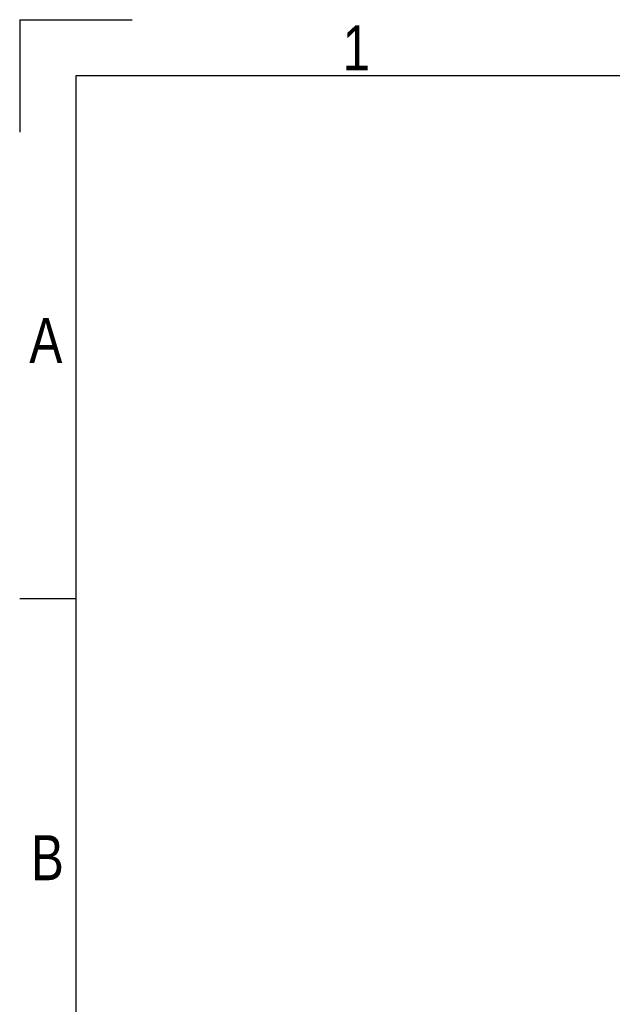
# Model space of a CAD drawing. Header units: millimetres. Extents: x 0 to 420, y 0 to 297.
# Tile 21 of 63: x 0 to 55, y 206 to 297. Entities that reach past the tile are written whole.
import ezdxf

# ---------------------------------------------------------------- set-up
doc = ezdxf.new("R2010")
doc.units = ezdxf.units.MM
doc.layers.add('CARTIGLIO', color=140, linetype='Continuous')
doc.styles.add('SLDTEXTSTYLE2', font='TXT', dxfattribs={"width": 0.821468})

msp = doc.modelspace()

# ---------------------------------------------------------------- linework, layer by layer
at = {"layer": 'CARTIGLIO', "linetype": 'Continuous'}
for p, q in [((0.0059, 296.99679), (0.0059, 286.64835)), ((0.0059, 296.99679), (10.35433, 296.99679)), ((414.8274, 291.82257), (5.18012, 291.82257)), ((5.18012, 291.82257), (5.18012, 5.171)), ((5.18012, 243.70236), (0.0059, 243.70236))]:
    msp.add_line(p, q, dxfattribs=at)

# ---------------------------------------------------------------- texts
at = {"layer": 'CARTIGLIO', "char_height": 4.13937, "attachment_point": 2, "style": 'SLDTEXTSTYLE2'}
for s, insert in [('1', (31.00754, 296.46286)), ('A', (2.41386, 269.55693)), ('B', (2.55983, 221.95415))]:
    msp.add_mtext(s, dxfattribs=dict(at, insert=insert))

doc.saveas('drawing.dxf')
